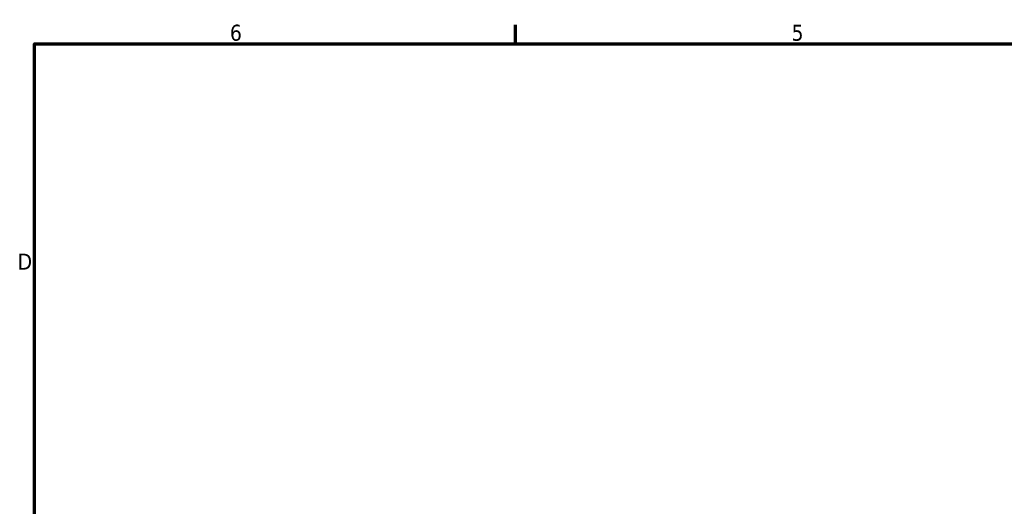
# Model space of a CAD drawing. Header units: millimetres. Extents: x 0 to 10500, y 0 to 7425.
# Tile 22 of 45: x 204 to 3274, y 5735 to 7250. Entities that reach past the tile are written whole.
import ezdxf

# ---------------------------------------------------------------- set-up
doc = ezdxf.new("R2010")
doc.units = ezdxf.units.MM
doc.header["$LTSCALE"] = 25
doc.layers.add('Border (ISO)', color=7, linetype='Continuous', lineweight=70)
doc.styles.add('Label Text (ISO)', font='tahoma.ttf')

# ---------------------------------------------------------------- blocks, each defined once
blk = doc.blocks.new('Borders Default Border')
at = {"layer": 'Border (ISO)'}
blk.add_line((70, 287), (70, 289.4), dxfattribs=at)
at = {"layer": 'Border (ISO)', "flags": 128}
blk.add_lwpolyline([(10, 10), (10, 287), (410, 287), (410, 10), (10, 10)], dxfattribs=at)
at = {"layer": 'Border (ISO)', "char_height": 2, "attachment_point": 7, "style": 'Label Text (ISO)'}
for s, insert in [('6', (34.36, 287.36)), ('5', (104.41, 287.36)), ('D', (7.87, 258.87))]:
    blk.add_mtext(s, dxfattribs=dict(at, insert=insert))

msp = doc.modelspace()

# ---------------------------------------------------------------- block references
at = {"xscale": 25, "yscale": 25, "zscale": 25}
msp.add_blockref('Borders Default Border', (0, 0), dxfattribs=at)

doc.saveas('drawing.dxf')
